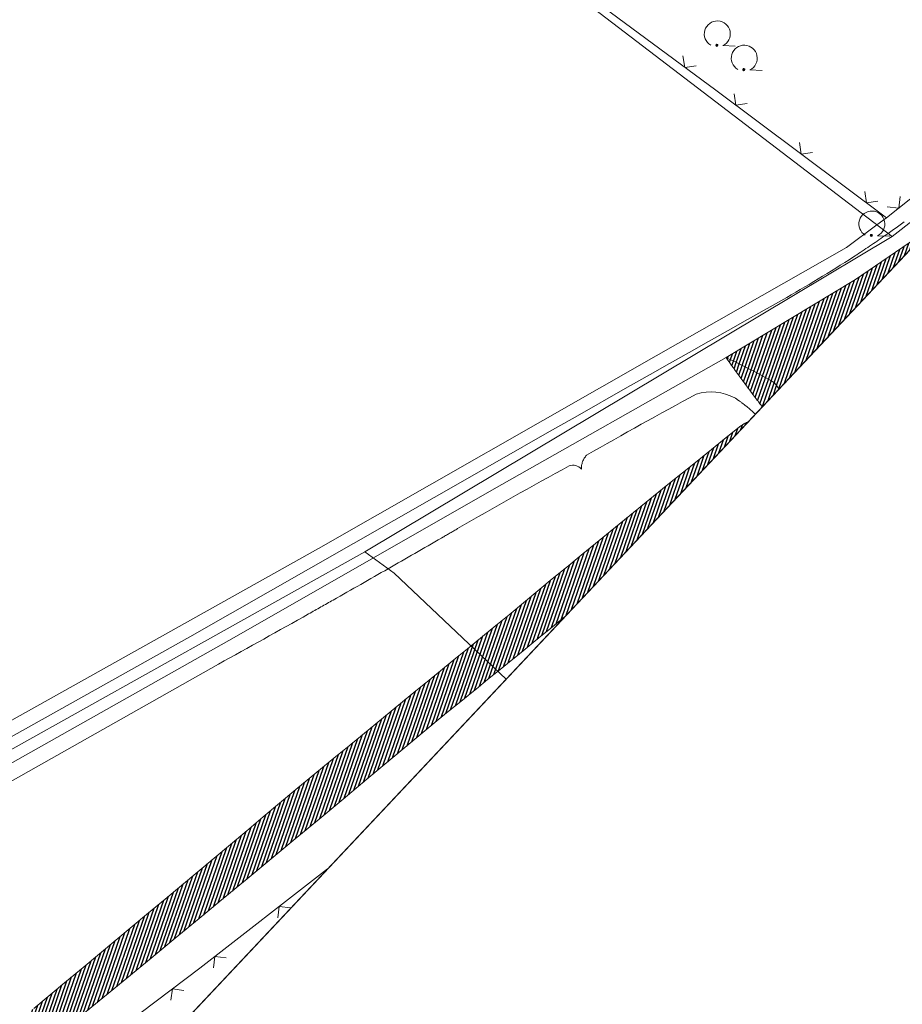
# Model space of a CAD drawing. Header units: metres. Extents: x 345144 to 348639, y 5629211 to 5635235.
# Tile 26 of 256: x 347905 to 347959, y 5630109 to 5630169. Entities that reach past the tile are written whole.
import ezdxf

# ---------------------------------------------------------------- set-up
doc = ezdxf.new("R2010")
doc.units = ezdxf.units.M
doc.header["$MEASUREMENT"] = 0
for name, color, linetype in [('028 Geländeform', 7, 'Continuous'), ('081-083 Topographie', 7, 'Continuous'), ('AX Flurstück', 7, 'Continuous'), ('Blatt', 7, 'Continuous'), ('Definitionslinie', 7, 'Continuous'), ('Gemeinde Lokation', 7, 'Continuous'), ('Ortsteil Lokation', 7, 'Continuous')]:
    doc.layers.add(name, color=color, linetype=linetype)
pattern_1 = [(250.9552151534, (0, 0), (0.1890527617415, -0.065261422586), [])]

# ---------------------------------------------------------------- blocks, each defined once
blk = doc.blocks.new('alk_7100_nrwx2')
at = {"true_color": 0x2e2e2e}
h = blk.add_hatch(color=250, dxfattribs=at)
edge = h.paths.add_edge_path(flags=0)
edge.add_arc((0.024073, -0.597267), 0.057254, 180, 360, ccw=False)
edge.add_arc((0.024073, -0.597267), 0.057255, 0, 180, ccw=False)
at = {"color": 250, "lineweight": 5, "true_color": 0x2e2e2e, "flags": 128}
blk.add_lwpolyline([(0.349382, -0.597267), (1, -0.597267)], dxfattribs=at)
at = {"color": 250, "lineweight": 5, "true_color": 0x2e2e2e}
for centre, radius, start, end in [((0.024073, 0.012362), 0.690995, -61.9148169, -118.0851831), ((0.024073, -0.597267), 0.057255, 0, 180), ((0.024073, -0.597267), 0.057254, 180, 0)]:
    blk.add_arc(centre, radius, start, end, dxfattribs=at)

msp = doc.modelspace()

# ---------------------------------------------------------------- hatches: boundary and pattern name
at = {"layer": '028 Geländeform', "true_color": 0xb27500}
h = msp.add_hatch(dxfattribs=at)
h.set_pattern_fill('_USER', color=44, scale=0.2, angle=250.95521515, style=0, pattern_type=0)
h.set_pattern_definition(pattern_1)
h.paths.add_polyline_path([(347960.319, 5630156.123), (347951.118, 5630146.336), (347951.118, 5630146.336), (347951.10175, 5630146.35875), (347951.085438, 5630146.381469), (347951.069125, 5630146.404188), (347951.05275, 5630146.426875), (347951.036375, 5630146.449562), (347951.019938, 5630146.472219), (347951.0035, 5630146.494875), (347950.987, 5630146.5175), (347950.9705, 5630146.540125), (347950.953937, 5630146.562719), (347950.937375, 5630146.585313), (347950.92075, 5630146.607875), (347950.904125, 5630146.630438), (347950.887437, 5630146.652969), (347950.87075, 5630146.6755), (347950.854, 5630146.698), (347950.854, 5630146.698), (347950.672375, 5630146.80425), (347950.489609, 5630146.908344), (347950.306844, 5630147.012437), (347950.122938, 5630147.114375), (347949.939031, 5630147.216313), (347949.753984, 5630147.316094), (347949.568938, 5630147.415875), (347949.38275, 5630147.5135), (347949.196563, 5630147.611125), (347949.009234, 5630147.706594), (347948.821906, 5630147.802063), (347948.633438, 5630147.895375), (347948.444969, 5630147.988688), (347948.255359, 5630148.079844), (347948.06575, 5630148.171), (347947.875, 5630148.26), (347947.875, 5630148.26), (347955.812, 5630153.048)], flags=0)
h = msp.add_hatch(dxfattribs=at)
h.set_pattern_fill('_USER', color=44, scale=0.2, angle=250.95521515, style=0, pattern_type=0)
h.set_pattern_definition(pattern_1)
h.paths.add_polyline_path([(347950.854, 5630146.698), (347950.87075, 5630146.6755), (347950.887437, 5630146.652969), (347950.904125, 5630146.630438), (347950.92075, 5630146.607875), (347950.937375, 5630146.585313), (347950.953937, 5630146.562719), (347950.9705, 5630146.540125), (347950.987, 5630146.5175), (347951.0035, 5630146.494875), (347951.019938, 5630146.472219), (347951.036375, 5630146.449562), (347951.05275, 5630146.426875), (347951.069125, 5630146.404188), (347951.085438, 5630146.381469), (347951.10175, 5630146.35875), (347951.118, 5630146.336), (347951.118, 5630146.336), (347950.09, 5630145.241), (347950.09, 5630145.241), (347950.066375, 5630145.272), (347950.042781, 5630145.303), (347950.019188, 5630145.334), (347949.995625, 5630145.365), (347949.972063, 5630145.396), (347949.948531, 5630145.427), (347949.925, 5630145.458), (347949.9015, 5630145.489), (347949.878, 5630145.52), (347949.854531, 5630145.551), (347949.831063, 5630145.582), (347949.807625, 5630145.613), (347949.784188, 5630145.644), (347949.760781, 5630145.675), (347949.737375, 5630145.706), (347949.714, 5630145.737), (347949.714, 5630145.737), (347949.59675, 5630145.893), (347949.480078, 5630146.049422), (347949.363406, 5630146.205844), (347949.247313, 5630146.362688), (347949.131219, 5630146.519531), (347949.015703, 5630146.676797), (347948.900188, 5630146.834063), (347948.78525, 5630146.99175), (347948.670313, 5630147.149438), (347948.555953, 5630147.307547), (347948.441594, 5630147.465656), (347948.327813, 5630147.624188), (347948.214031, 5630147.782719), (347948.100828, 5630147.941672), (347947.987625, 5630148.100625), (347947.875, 5630148.26), (347947.875, 5630148.26), (347948.06575, 5630148.171), (347948.255359, 5630148.079844), (347948.444969, 5630147.988688), (347948.633438, 5630147.895375), (347948.821906, 5630147.802063), (347949.009234, 5630147.706594), (347949.196563, 5630147.611125), (347949.38275, 5630147.5135), (347949.568938, 5630147.415875), (347949.753984, 5630147.316094), (347949.939031, 5630147.216313), (347950.122938, 5630147.114375), (347950.306844, 5630147.012437), (347950.489609, 5630146.908344), (347950.672375, 5630146.80425)], flags=0)
h = msp.add_hatch(dxfattribs=at)
h.set_pattern_fill('_USER', color=44, scale=0.2, angle=250.95521515, style=0, pattern_type=0)
h.set_pattern_definition(pattern_1)
edge = h.paths.add_edge_path(flags=0)
edge.add_line((347948.776, 5630144.064), (347948.802625, 5630144.08375))
edge.add_line((347948.802625, 5630144.08375), (347948.829547, 5630144.102531))
edge.add_line((347948.829547, 5630144.102531), (347948.856469, 5630144.121313))
edge.add_line((347948.856469, 5630144.121313), (347948.883688, 5630144.139125))
edge.add_line((347948.883688, 5630144.139125), (347948.910906, 5630144.156938))
edge.add_line((347948.910906, 5630144.156938), (347948.938422, 5630144.173781))
edge.add_line((347948.938422, 5630144.173781), (347948.965938, 5630144.190625))
edge.add_line((347948.965938, 5630144.190625), (347948.99375, 5630144.2065))
edge.add_line((347948.99375, 5630144.2065), (347949.021563, 5630144.222375))
edge.add_line((347949.021563, 5630144.222375), (347949.049672, 5630144.237281))
edge.add_line((347949.049672, 5630144.237281), (347949.077781, 5630144.252188))
edge.add_line((347949.077781, 5630144.252188), (347949.106188, 5630144.266125))
edge.add_line((347949.106188, 5630144.266125), (347949.134594, 5630144.280062))
edge.add_line((347949.134594, 5630144.280062), (347949.163297, 5630144.293031))
edge.add_line((347949.163297, 5630144.293031), (347949.192, 5630144.306))
edge.add_line((347949.192, 5630144.306), (347949.221, 5630144.318))
edge.add_line((347949.221, 5630144.318), (347949.221, 5630144.318))
edge.add_line((347949.221, 5630144.318), (347937.975, 5630132.355))
edge.add_line((347937.975, 5630132.355), (347937.975, 5630132.355))
edge.add_line((347937.975, 5630132.355), (347937.4945, 5630131.962))
edge.add_line((347937.4945, 5630131.962), (347937.013781, 5630131.569281))
edge.add_line((347937.013781, 5630131.569281), (347936.533063, 5630131.176563))
edge.add_line((347936.533063, 5630131.176563), (347936.052125, 5630130.784125))
edge.add_line((347936.052125, 5630130.784125), (347935.571188, 5630130.391688))
edge.add_line((347935.571188, 5630130.391688), (347935.090031, 5630129.999531))
edge.add_line((347935.090031, 5630129.999531), (347934.608875, 5630129.607375))
edge.add_line((347934.608875, 5630129.607375), (347934.1275, 5630129.2155))
edge.add_line((347934.1275, 5630129.2155), (347933.646125, 5630128.823625))
edge.add_line((347933.646125, 5630128.823625), (347933.164531, 5630128.432031))
edge.add_line((347933.164531, 5630128.432031), (347932.682938, 5630128.040437))
edge.add_line((347932.682938, 5630128.040437), (347932.201125, 5630127.649125))
edge.add_line((347932.201125, 5630127.649125), (347931.719313, 5630127.257813))
edge.add_line((347931.719313, 5630127.257813), (347931.237281, 5630126.866781))
edge.add_line((347931.237281, 5630126.866781), (347930.75525, 5630126.47575))
edge.add_line((347930.75525, 5630126.47575), (347930.273, 5630126.085))
edge.add_line((347930.273, 5630126.085), (347930.273, 5630126.085))
edge.add_line((347930.273, 5630126.085), (347928.8075, 5630124.859875))
edge.add_line((347928.8075, 5630124.859875), (347927.340766, 5630123.63625))
edge.add_line((347927.340766, 5630123.63625), (347925.874031, 5630122.412625))
edge.add_line((347925.874031, 5630122.412625), (347924.406062, 5630121.1905))
edge.add_line((347924.406062, 5630121.1905), (347922.938094, 5630119.968375))
edge.add_line((347922.938094, 5630119.968375), (347921.468891, 5630118.74775))
edge.add_line((347921.468891, 5630118.74775), (347919.999687, 5630117.527125))
edge.add_line((347919.999687, 5630117.527125), (347918.52925, 5630116.308))
edge.add_line((347918.52925, 5630116.308), (347917.058813, 5630115.088875))
edge.add_line((347917.058813, 5630115.088875), (347915.587141, 5630113.87125))
edge.add_line((347915.587141, 5630113.87125), (347914.115469, 5630112.653625))
edge.add_line((347914.115469, 5630112.653625), (347912.642562, 5630111.4375))
edge.add_line((347912.642562, 5630111.4375), (347911.169656, 5630110.221375))
edge.add_line((347911.169656, 5630110.221375), (347909.695516, 5630109.00675))
edge.add_line((347909.695516, 5630109.00675), (347908.221375, 5630107.792125))
edge.add_line((347908.221375, 5630107.792125), (347906.746, 5630106.579))
edge.add_line((347906.746, 5630106.579), (347906.746, 5630106.579))
edge.add_line((347906.746, 5630106.579), (347905.204375, 5630105.298))
edge.add_line((347905.204375, 5630105.298), (347903.661594, 5630104.018438))
edge.add_line((347903.661594, 5630104.018438), (347902.118813, 5630102.738875))
edge.add_line((347902.118813, 5630102.738875), (347900.574875, 5630101.46075))
edge.add_line((347900.574875, 5630101.46075), (347899.030937, 5630100.182625))
edge.add_line((347899.030937, 5630100.182625), (347897.485844, 5630098.905938))
edge.add_line((347897.485844, 5630098.905938), (347895.94075, 5630097.62925))
edge.add_line((347895.94075, 5630097.62925), (347894.3945, 5630096.354))
edge.add_line((347894.3945, 5630096.354), (347892.84825, 5630095.07875))
edge.add_line((347892.84825, 5630095.07875), (347891.300844, 5630093.804938))
edge.add_line((347891.300844, 5630093.804938), (347889.753438, 5630092.531125))
edge.add_line((347889.753438, 5630092.531125), (347888.204875, 5630091.25875))
edge.add_line((347888.204875, 5630091.25875), (347886.656313, 5630089.986375))
edge.add_line((347886.656313, 5630089.986375), (347885.106594, 5630088.715438))
edge.add_line((347885.106594, 5630088.715438), (347883.556875, 5630087.4445))
edge.add_line((347883.556875, 5630087.4445), (347882.006, 5630086.175))
edge.add_line((347882.006, 5630086.175), (347882.006, 5630086.175))
edge.add_line((347882.006, 5630086.175), (347881.638625, 5630085.871375))
edge.add_line((347881.638625, 5630085.871375), (347881.271172, 5630085.567844))
edge.add_line((347881.271172, 5630085.567844), (347880.903719, 5630085.264313))
edge.add_line((347880.903719, 5630085.264313), (347880.536188, 5630084.960875))
edge.add_line((347880.536188, 5630084.960875), (347880.168656, 5630084.657438))
edge.add_line((347880.168656, 5630084.657438), (347879.801047, 5630084.354094))
edge.add_line((347879.801047, 5630084.354094), (347879.433438, 5630084.05075))
edge.add_line((347879.433438, 5630084.05075), (347879.06575, 5630083.7475))
edge.add_line((347879.06575, 5630083.7475), (347878.698063, 5630083.44425))
edge.add_line((347878.698063, 5630083.44425), (347878.330297, 5630083.141094))
edge.add_line((347878.330297, 5630083.141094), (347877.962531, 5630082.837938))
edge.add_line((347877.962531, 5630082.837938), (347877.594688, 5630082.534875))
edge.add_line((347877.594688, 5630082.534875), (347877.226844, 5630082.231812))
edge.add_line((347877.226844, 5630082.231812), (347876.858922, 5630081.928844))
edge.add_line((347876.858922, 5630081.928844), (347876.491, 5630081.625875))
edge.add_line((347876.491, 5630081.625875), (347876.123, 5630081.323))
edge.add_arc((347876.383, 5630080.597), 0.771152, 109.70380292, 157.12312821)
edge.add_arc((347876.404, 5630080.636), 0.777139, 160.37593225, 221.19285835)
edge.add_line((347875.819, 5630080.124), (347876.0645, 5630079.637875))
edge.add_line((347876.0645, 5630079.637875), (347876.310484, 5630079.151984))
edge.add_line((347876.310484, 5630079.151984), (347876.556469, 5630078.666094))
edge.add_line((347876.556469, 5630078.666094), (347876.802937, 5630078.180438))
edge.add_line((347876.802937, 5630078.180438), (347877.049406, 5630077.694781))
edge.add_line((347877.049406, 5630077.694781), (347877.296359, 5630077.209359))
edge.add_line((347877.296359, 5630077.209359), (347877.543313, 5630076.723938))
edge.add_line((347877.543313, 5630076.723938), (347877.79075, 5630076.23875))
edge.add_line((347877.79075, 5630076.23875), (347878.038188, 5630075.753563))
edge.add_line((347878.038188, 5630075.753563), (347878.286109, 5630075.268609))
edge.add_line((347878.286109, 5630075.268609), (347878.534031, 5630074.783656))
edge.add_line((347878.534031, 5630074.783656), (347878.782438, 5630074.298938))
edge.add_line((347878.782438, 5630074.298938), (347879.030844, 5630073.814219))
edge.add_line((347879.030844, 5630073.814219), (347879.279734, 5630073.329734))
edge.add_line((347879.279734, 5630073.329734), (347879.528625, 5630072.84525))
edge.add_line((347879.528625, 5630072.84525), (347879.778, 5630072.361))
edge.add_arc((347879.747, 5630076.256), 3.895123, 216.12576206, 270.45600299, ccw=False)
edge.add_line((347876.6, 5630073.959), (347876.3965, 5630074.345875))
edge.add_line((347876.3965, 5630074.345875), (347876.196984, 5630074.734641))
edge.add_line((347876.196984, 5630074.734641), (347875.997469, 5630075.123406))
edge.add_line((347875.997469, 5630075.123406), (347875.801938, 5630075.514063))
edge.add_line((347875.801938, 5630075.514063), (347875.606406, 5630075.904719))
edge.add_line((347875.606406, 5630075.904719), (347875.414859, 5630076.297266))
edge.add_line((347875.414859, 5630076.297266), (347875.223313, 5630076.689813))
edge.add_line((347875.223313, 5630076.689813), (347875.03575, 5630077.08425))
edge.add_line((347875.03575, 5630077.08425), (347874.848188, 5630077.478688))
edge.add_line((347874.848188, 5630077.478688), (347874.664609, 5630077.875016))
edge.add_line((347874.664609, 5630077.875016), (347874.481031, 5630078.271344))
edge.add_line((347874.481031, 5630078.271344), (347874.301438, 5630078.669563))
edge.add_line((347874.301438, 5630078.669563), (347874.121844, 5630079.067781))
edge.add_line((347874.121844, 5630079.067781), (347873.946234, 5630079.467891))
edge.add_line((347873.946234, 5630079.467891), (347873.770625, 5630079.868))
edge.add_line((347873.770625, 5630079.868), (347873.599, 5630080.27))
edge.add_arc((347875.145, 5630081.171), 1.78939, 163.84352229, 210.23338887, ccw=False)
edge.add_line((347873.426, 5630081.669), (347873.459375, 5630081.76125))
edge.add_line((347873.459375, 5630081.76125), (347873.498953, 5630081.848531))
edge.add_line((347873.498953, 5630081.848531), (347873.538531, 5630081.935812))
edge.add_line((347873.538531, 5630081.935812), (347873.584313, 5630082.018125))
edge.add_line((347873.584313, 5630082.018125), (347873.630094, 5630082.100438))
edge.add_line((347873.630094, 5630082.100438), (347873.682078, 5630082.177781))
edge.add_line((347873.682078, 5630082.177781), (347873.734063, 5630082.255125))
edge.add_line((347873.734063, 5630082.255125), (347873.79225, 5630082.3275))
edge.add_line((347873.79225, 5630082.3275), (347873.850438, 5630082.399875))
edge.add_line((347873.850438, 5630082.399875), (347873.914828, 5630082.467281))
edge.add_line((347873.914828, 5630082.467281), (347873.979219, 5630082.534688))
edge.add_line((347873.979219, 5630082.534688), (347874.049813, 5630082.597125))
edge.add_line((347874.049813, 5630082.597125), (347874.120406, 5630082.659563))
edge.add_line((347874.120406, 5630082.659563), (347874.197203, 5630082.717031))
edge.add_line((347874.197203, 5630082.717031), (347874.274, 5630082.7745))
edge.add_line((347874.274, 5630082.7745), (347874.357, 5630082.827))
edge.add_line((347874.357, 5630082.827), (347874.357, 5630082.827))
edge.add_line((347874.357, 5630082.827), (347874.907625, 5630083.268625))
edge.add_line((347874.907625, 5630083.268625), (347875.457656, 5630083.710984))
edge.add_line((347875.457656, 5630083.710984), (347876.007688, 5630084.153344))
edge.add_line((347876.007688, 5630084.153344), (347876.557125, 5630084.596438))
edge.add_line((347876.557125, 5630084.596438), (347877.106563, 5630085.039531))
edge.add_line((347877.106563, 5630085.039531), (347877.655406, 5630085.483359))
edge.add_line((347877.655406, 5630085.483359), (347878.20425, 5630085.927188))
edge.add_line((347878.20425, 5630085.927188), (347878.7525, 5630086.37175))
edge.add_line((347878.7525, 5630086.37175), (347879.30075, 5630086.816313))
edge.add_line((347879.30075, 5630086.816313), (347879.848406, 5630087.261609))
edge.add_line((347879.848406, 5630087.261609), (347880.396063, 5630087.706906))
edge.add_line((347880.396063, 5630087.706906), (347880.943125, 5630088.152938))
edge.add_line((347880.943125, 5630088.152938), (347881.490188, 5630088.598969))
edge.add_line((347881.490188, 5630088.598969), (347882.036656, 5630089.045734))
edge.add_line((347882.036656, 5630089.045734), (347882.583125, 5630089.4925))
edge.add_line((347882.583125, 5630089.4925), (347883.129, 5630089.94))
edge.add_line((347883.129, 5630089.94), (347883.129, 5630089.94))
edge.add_line((347883.129, 5630089.94), (347884.5225, 5630091.093875))
edge.add_line((347884.5225, 5630091.093875), (347885.916547, 5630092.247047))
edge.add_line((347885.916547, 5630092.247047), (347887.310594, 5630093.400219))
edge.add_line((347887.310594, 5630093.400219), (347888.705188, 5630094.552688))
edge.add_line((347888.705188, 5630094.552688), (347890.099781, 5630095.705156))
edge.add_line((347890.099781, 5630095.705156), (347891.494922, 5630096.856922))
edge.add_line((347891.494922, 5630096.856922), (347892.890063, 5630098.008688))
edge.add_line((347892.890063, 5630098.008688), (347894.28575, 5630099.15975))
edge.add_line((347894.28575, 5630099.15975), (347895.681437, 5630100.310813))
edge.add_line((347895.681437, 5630100.310813), (347897.077672, 5630101.461172))
edge.add_line((347897.077672, 5630101.461172), (347898.473906, 5630102.611531))
edge.add_line((347898.473906, 5630102.611531), (347899.870688, 5630103.761188))
edge.add_line((347899.870688, 5630103.761188), (347901.267469, 5630104.910844))
edge.add_line((347901.267469, 5630104.910844), (347902.664797, 5630106.059797))
edge.add_line((347902.664797, 5630106.059797), (347904.062125, 5630107.20875))
edge.add_line((347904.062125, 5630107.20875), (347905.46, 5630108.357))
edge.add_line((347905.46, 5630108.357), (347905.46, 5630108.357))
edge.add_line((347905.46, 5630108.357), (347906.466, 5630109.193375))
edge.add_line((347906.466, 5630109.193375), (347907.471516, 5630110.030313))
edge.add_line((347907.471516, 5630110.030313), (347908.477031, 5630110.86725))
edge.add_line((347908.477031, 5630110.86725), (347909.482063, 5630111.70475))
edge.add_line((347909.482063, 5630111.70475), (347910.487094, 5630112.54225))
edge.add_line((347910.487094, 5630112.54225), (347911.491641, 5630113.380313))
edge.add_line((347911.491641, 5630113.380313), (347912.496188, 5630114.218375))
edge.add_line((347912.496188, 5630114.218375), (347913.50025, 5630115.057))
edge.add_line((347913.50025, 5630115.057), (347914.504313, 5630115.895625))
edge.add_line((347914.504313, 5630115.895625), (347915.507891, 5630116.734813))
edge.add_line((347915.507891, 5630116.734813), (347916.511469, 5630117.574))
edge.add_line((347916.511469, 5630117.574), (347917.514563, 5630118.41375))
edge.add_line((347917.514563, 5630118.41375), (347918.517656, 5630119.2535))
edge.add_line((347918.517656, 5630119.2535), (347919.520266, 5630120.093813))
edge.add_line((347919.520266, 5630120.093813), (347920.522875, 5630120.934125))
edge.add_line((347920.522875, 5630120.934125), (347921.525, 5630121.775))
edge.add_line((347921.525, 5630121.775), (347921.525, 5630121.775))
edge.add_line((347921.525, 5630121.775), (347922.3385, 5630122.448))
edge.add_line((347922.3385, 5630122.448), (347923.152609, 5630123.120266))
edge.add_line((347923.152609, 5630123.120266), (347923.966719, 5630123.792531))
edge.add_line((347923.966719, 5630123.792531), (347924.781438, 5630124.464063))
edge.add_line((347924.781438, 5630124.464063), (347925.596156, 5630125.135594))
edge.add_line((347925.596156, 5630125.135594), (347926.411484, 5630125.806391))
edge.add_line((347926.411484, 5630125.806391), (347927.226813, 5630126.477188))
edge.add_line((347927.226813, 5630126.477188), (347928.04275, 5630127.14725))
edge.add_line((347928.04275, 5630127.14725), (347928.858688, 5630127.817313))
edge.add_line((347928.858688, 5630127.817313), (347929.675234, 5630128.486641))
edge.add_line((347929.675234, 5630128.486641), (347930.491781, 5630129.155969))
edge.add_line((347930.491781, 5630129.155969), (347931.308938, 5630129.824563))
edge.add_line((347931.308938, 5630129.824563), (347932.126094, 5630130.493156))
edge.add_line((347932.126094, 5630130.493156), (347932.943859, 5630131.161016))
edge.add_line((347932.943859, 5630131.161016), (347933.761625, 5630131.828875))
edge.add_line((347933.761625, 5630131.828875), (347934.58, 5630132.496))
edge.add_line((347934.58, 5630132.496), (347934.58, 5630132.496))
edge.add_line((347934.58, 5630132.496), (347935.4605, 5630133.22725))
edge.add_line((347935.4605, 5630133.22725), (347936.342688, 5630133.956438))
edge.add_line((347936.342688, 5630133.956438), (347937.224875, 5630134.685625))
edge.add_line((347937.224875, 5630134.685625), (347938.10875, 5630135.41275))
edge.add_line((347938.10875, 5630135.41275), (347938.992625, 5630136.139875))
edge.add_line((347938.992625, 5630136.139875), (347939.878188, 5630136.864938))
edge.add_line((347939.878188, 5630136.864938), (347940.76375, 5630137.59))
edge.add_line((347940.76375, 5630137.59), (347941.651, 5630138.313))
edge.add_line((347941.651, 5630138.313), (347942.53825, 5630139.036))
edge.add_line((347942.53825, 5630139.036), (347943.427188, 5630139.756938))
edge.add_line((347943.427188, 5630139.756938), (347944.316125, 5630140.477875))
edge.add_line((347944.316125, 5630140.477875), (347945.20675, 5630141.19675))
edge.add_line((347945.20675, 5630141.19675), (347946.097375, 5630141.915625))
edge.add_line((347946.097375, 5630141.915625), (347946.989688, 5630142.632438))
edge.add_line((347946.989688, 5630142.632438), (347947.882, 5630143.34925))
edge.add_line((347947.882, 5630143.34925), (347948.776, 5630144.064))

# ---------------------------------------------------------------- linework, layer by layer
at = {"layer": '081-083 Topographie', "color": 7, "linetype": 'Continuous', "lineweight": 5, "flags": 128}
for points in [[(348004.312912, 5630202.923293), (347990.047, 5630211.519), (347990.047, 5630211.519), (347981.353, 5630217.877), (347981.353, 5630217.877), (347976.679, 5630222.265), (347976.679, 5630222.265), (347951.539, 5630244.218), (347951.539, 5630244.218), (347899.556, 5630200.422), (347899.556, 5630200.422), (347919.325, 5630185.3), (347919.325, 5630185.3), (347947.238, 5630164.645), (347947.238, 5630164.645), (347957.701, 5630156.829), (347957.701, 5630156.829), (347967.03, 5630164.249), (347967.03, 5630164.249), (347970.721389, 5630167.189216)], [(347923.464946, 5630116.918634), (347915.64, 5630110.828), (347915.64, 5630110.828), (347900.31, 5630099.255), (347900.31, 5630099.255), (347890.794, 5630092.219), (347890.794, 5630092.219), (347875.672, 5630080.897), (347875.672, 5630080.897), (347878.379, 5630077.104), (347878.379, 5630077.104), (347881.649749, 5630072.436354)]]:
    msp.add_lwpolyline(points, dxfattribs=at)
at = {"layer": 'AX Flurstück', "color": 8, "linetype": 'Continuous', "lineweight": 13, "true_color": 0x808080, "flags": 128}
for points in [[(347765.359, 5630301.715), (347801.818, 5630272.224), (347842.401, 5630243.176), (347881.242, 5630214.415), (347899.556, 5630200.422), (347919.325, 5630185.3), (347956.156, 5630157.126), (347958.059, 5630155.678), (347925.751, 5630136.356), (347886.936, 5630114.651), (347882.851, 5630109.11), (347871.8, 5630117.488), (347850.373, 5630134.161), (347829.057, 5630144.282), (347827.304, 5630145.182), (347811.512, 5630152.626), (347786.537, 5630166.237), (347763.911, 5630180.157), (347746.332, 5630191.713), (347729.001, 5630209.397), (347700.477, 5630240.688), (347659.27, 5630287.274), (347637.587, 5630310.521), (347607.693, 5630344.945)], [(348004.587, 5630203.215), (347964.992, 5630161.095), (347958.059, 5630155.678), (347956.156, 5630157.126), (347919.325, 5630185.3), (347899.556, 5630200.422), (347951.537, 5630244.941), (347953.541, 5630243.279), (347983.42, 5630217.629), (347995.123, 5630209.379), (348004.587, 5630203.215)], [(347964.992, 5630161.095), (347934.394, 5630128.545), (347927.531, 5630135.042), (347925.751, 5630136.356), (347958.059, 5630155.678), (347964.992, 5630161.095)], [(347934.394, 5630128.545), (347863.867, 5630053.519), (347859.784, 5630056.42), (347858.182, 5630057.626), (347878.606, 5630100.589), (347882.851, 5630109.11), (347886.936, 5630114.651), (347925.751, 5630136.356), (347927.531, 5630135.042), (347934.394, 5630128.545)]]:
    msp.add_lwpolyline(points, dxfattribs=at)
at = {"layer": 'Blatt', "color": 205, "linetype": 'Continuous', "lineweight": 5, "true_color": 0x873099, "flags": 128}
msp.add_lwpolyline([(347986.998, 5630184.504), (347849.115, 5630037.826), (347853.351, 5630188.267), (347986.998, 5630184.504)], dxfattribs=at)
at = {"layer": 'Definitionslinie', "color": 7, "linetype": 'Continuous', "lineweight": 5, "flags": 128}
for points in [[(347919.325, 5630185.3), (347947.238, 5630164.645)], [(347945.235, 5630166.749), (347945.339, 5630166.05), (347946.039, 5630166.155)], [(347945.235, 5630166.749), (347945.339, 5630166.05), (347946.039, 5630166.155)], [(347947.238, 5630164.645), (347957.701, 5630156.829)], [(347948.362, 5630164.429), (347948.464, 5630163.729), (347949.164, 5630163.831)], [(347948.362, 5630164.429), (347948.464, 5630163.729), (347949.164, 5630163.831)], [(347957.701, 5630156.829), (347967.03, 5630164.249)], [(347952.368, 5630161.437), (347952.47, 5630160.737), (347953.169, 5630160.838)], [(347952.368, 5630161.437), (347952.47, 5630160.737), (347953.169, 5630160.838)], [(347956.374, 5630158.444), (347956.475, 5630157.745), (347957.175, 5630157.846)], [(347956.374, 5630158.444), (347956.475, 5630157.745), (347957.175, 5630157.846)], [(347957.75, 5630157.507), (347958.452, 5630157.427), (347958.532, 5630158.129)], [(347957.75, 5630157.507), (347958.452, 5630157.427), (347958.532, 5630158.129)], [(347915.64, 5630110.828), (347923.464946, 5630116.918634)], [(347921.199, 5630114.521), (347920.497, 5630114.609), (347920.41, 5630113.907)], [(347921.199, 5630114.521), (347920.497, 5630114.609), (347920.41, 5630113.907)], [(347917.253, 5630111.45), (347916.551, 5630111.537), (347916.464, 5630110.836)], [(347917.253, 5630111.45), (347916.551, 5630111.537), (347916.464, 5630110.836)], [(347900.31, 5630099.255), (347915.64, 5630110.828)], [(347914.661, 5630109.463), (347913.961, 5630109.56), (347913.863, 5630108.86)], [(347914.661, 5630109.463), (347913.961, 5630109.56), (347913.863, 5630108.86)]]:
    msp.add_lwpolyline(points, dxfattribs=at)
at = {"layer": 'Definitionslinie', "color": 44, "linetype": 'Continuous', "lineweight": 5, "true_color": 0xb27500, "flags": 128}
for points in [[(347957.701, 5630156.829), (347967.03, 5630164.249)], [(347951.591, 5630151.948), (347951.86875, 5630152.1055), (347952.145078, 5630152.265188), (347952.421406, 5630152.424875), (347952.696313, 5630152.58675), (347952.971219, 5630152.748625), (347953.244703, 5630152.912687), (347953.518188, 5630153.07675), (347953.79025, 5630153.243), (347954.062312, 5630153.40925), (347954.332953, 5630153.577688), (347954.603594, 5630153.746125), (347954.872813, 5630153.91675), (347955.142031, 5630154.087375), (347955.409828, 5630154.260188), (347955.677625, 5630154.433), (347955.944, 5630154.608), (347955.944, 5630154.608), (347955.946375, 5630154.6095), (347955.94875, 5630154.611016), (347955.951125, 5630154.612531), (347955.9535, 5630154.614062), (347955.955875, 5630154.615594), (347955.95825, 5630154.617141), (347955.960625, 5630154.618687), (347955.963, 5630154.62025), (347955.965375, 5630154.621813), (347955.96775, 5630154.623391), (347955.970125, 5630154.624969), (347955.9725, 5630154.626563), (347955.974875, 5630154.628156), (347955.97725, 5630154.629766), (347955.979625, 5630154.631375), (347955.982, 5630154.633), (347955.982, 5630154.633), (347956.097125, 5630154.708625), (347956.211969, 5630154.784672), (347956.326813, 5630154.860719), (347956.441375, 5630154.937188), (347956.555938, 5630155.013656), (347956.670219, 5630155.090547), (347956.7845, 5630155.167437), (347956.8985, 5630155.24475), (347957.0125, 5630155.322063), (347957.126219, 5630155.399797), (347957.239938, 5630155.477531), (347957.353375, 5630155.555687), (347957.466813, 5630155.633844), (347957.579969, 5630155.712422), (347957.693125, 5630155.791), (347957.806, 5630155.87), (347957.806, 5630155.87), (347957.971375, 5630155.985625), (347958.136172, 5630156.102109), (347958.300969, 5630156.218594), (347958.465188, 5630156.335938), (347958.629406, 5630156.453281), (347958.793047, 5630156.571484)], [(347955.25, 5630155.004), (347957.117, 5630156.394), (347957.117, 5630156.394), (347957.701, 5630156.829)], [(347955.812, 5630153.048), (347960.31886, 5630156.123186)], [(347943.583, 5630148.36), (347955.25, 5630155.004)], [(347947.875, 5630148.26), (347955.812, 5630153.048)], [(347932.471, 5630141.099), (347933.66325, 5630141.781875), (347934.856188, 5630142.463547), (347936.049125, 5630143.145219), (347937.24275, 5630143.825688), (347938.436375, 5630144.506156), (347939.630688, 5630145.185422), (347940.825, 5630145.864688), (347942.02, 5630146.54275), (347943.215, 5630147.220812), (347944.410688, 5630147.897672), (347945.606375, 5630148.574531), (347946.80275, 5630149.250187), (347947.999125, 5630149.925844), (347949.196188, 5630150.600297), (347950.39325, 5630151.27475), (347951.591, 5630151.948)], [(347922.908, 5630136.548), (347943.583, 5630148.36)], [(347933.514, 5630140.136), (347947.875, 5630148.26)], [(347947.875, 5630148.26), (347948.06575, 5630148.171), (347948.255359, 5630148.079844), (347948.444969, 5630147.988688), (347948.633438, 5630147.895375), (347948.821906, 5630147.802063), (347949.009234, 5630147.706594), (347949.196563, 5630147.611125), (347949.38275, 5630147.5135), (347949.568938, 5630147.415875), (347949.753984, 5630147.316094), (347949.939031, 5630147.216313), (347950.122938, 5630147.114375), (347950.306844, 5630147.012437), (347950.489609, 5630146.908344), (347950.672375, 5630146.80425), (347950.854, 5630146.698)], [(347947.875, 5630148.26), (347947.987625, 5630148.100625), (347948.100828, 5630147.941672), (347948.214031, 5630147.782719), (347948.327813, 5630147.624188), (347948.441594, 5630147.465656), (347948.555953, 5630147.307547), (347948.670313, 5630147.149438), (347948.78525, 5630146.99175), (347948.900188, 5630146.834063), (347949.015703, 5630146.676797), (347949.131219, 5630146.519531), (347949.247313, 5630146.362688), (347949.363406, 5630146.205844), (347949.480078, 5630146.049422), (347949.59675, 5630145.893), (347949.714, 5630145.737), (347949.714, 5630145.737), (347949.737388, 5630145.705961), (347949.760796, 5630145.674938), (347949.784205, 5630145.643915), (347949.807634, 5630145.612908), (347949.831063, 5630145.581901), (347949.854514, 5630145.550911), (347949.877964, 5630145.51992), (347949.901435, 5630145.488946), (347949.924906, 5630145.457971), (347949.948398, 5630145.427013), (347949.97189, 5630145.396055), (347949.995403, 5630145.365113), (347950.018915, 5630145.334171), (347950.042449, 5630145.303245), (347950.065982, 5630145.27232), (347950.089537, 5630145.24141)], [(347947.875, 5630148.26), (347947.987625, 5630148.100625), (347948.100828, 5630147.941672), (347948.214031, 5630147.782719), (347948.327813, 5630147.624188), (347948.441594, 5630147.465656), (347948.555953, 5630147.307547), (347948.670313, 5630147.149438), (347948.78525, 5630146.99175), (347948.900188, 5630146.834063), (347949.015703, 5630146.676797), (347949.131219, 5630146.519531), (347949.247313, 5630146.362688), (347949.363406, 5630146.205844), (347949.480078, 5630146.049422), (347949.59675, 5630145.893), (347949.714, 5630145.737), (347949.714, 5630145.737), (347949.737388, 5630145.705961), (347949.760796, 5630145.674938), (347949.784205, 5630145.643915), (347949.807634, 5630145.612908), (347949.831063, 5630145.581901), (347949.854514, 5630145.550911), (347949.877964, 5630145.51992), (347949.901435, 5630145.488946), (347949.924906, 5630145.457971), (347949.948398, 5630145.427013), (347949.97189, 5630145.396055), (347949.995403, 5630145.365113), (347950.018915, 5630145.334171), (347950.042449, 5630145.303245), (347950.065982, 5630145.27232), (347950.089537, 5630145.24141)], [(347947.875, 5630148.26), (347948.06575, 5630148.171), (347948.255359, 5630148.079844), (347948.444969, 5630147.988688), (347948.633438, 5630147.895375), (347948.821906, 5630147.802063), (347949.009234, 5630147.706594), (347949.196563, 5630147.611125), (347949.38275, 5630147.5135), (347949.568938, 5630147.415875), (347949.753984, 5630147.316094), (347949.939031, 5630147.216313), (347950.122938, 5630147.114375), (347950.306844, 5630147.012437), (347950.489609, 5630146.908344), (347950.672375, 5630146.80425), (347950.854, 5630146.698)], [(347950.854, 5630146.698), (347950.870738, 5630146.675526), (347950.887421, 5630146.653012), (347950.904105, 5630146.630497), (347950.920733, 5630146.607941), (347950.937362, 5630146.585386), (347950.953935, 5630146.562789), (347950.970509, 5630146.540192), (347950.987028, 5630146.517554), (347951.003547, 5630146.494916), (347951.020011, 5630146.472237), (347951.036475, 5630146.449558), (347951.052884, 5630146.426838), (347951.069294, 5630146.404118), (347951.085648, 5630146.381357), (347951.102003, 5630146.358595), (347951.118302, 5630146.335793)], [(347950.854, 5630146.698), (347950.870738, 5630146.675526), (347950.887421, 5630146.653012), (347950.904105, 5630146.630497), (347950.920733, 5630146.607941), (347950.937362, 5630146.585386), (347950.953935, 5630146.562789), (347950.970509, 5630146.540192), (347950.987028, 5630146.517554), (347951.003547, 5630146.494916), (347951.020011, 5630146.472237), (347951.036475, 5630146.449558), (347951.052884, 5630146.426838), (347951.069294, 5630146.404118), (347951.085648, 5630146.381357), (347951.102003, 5630146.358595), (347951.118302, 5630146.335793)], [(347939.33, 5630142.271), (347939.746875, 5630142.51075), (347940.164531, 5630142.749094), (347940.582187, 5630142.987438), (347941.000625, 5630143.224375), (347941.419063, 5630143.461313), (347941.838281, 5630143.696844), (347942.2575, 5630143.932375), (347942.6775, 5630144.1665), (347943.0975, 5630144.400625), (347943.518281, 5630144.633344), (347943.939062, 5630144.866063), (347944.360625, 5630145.097375), (347944.782188, 5630145.328688), (347945.204531, 5630145.558594), (347945.626875, 5630145.7885), (347946.05, 5630146.017)], [(347948.412, 5630145.788), (347948.445, 5630145.765875), (347948.477797, 5630145.743531), (347948.510594, 5630145.721188), (347948.543188, 5630145.698625), (347948.575781, 5630145.676063), (347948.608172, 5630145.653281), (347948.640563, 5630145.6305), (347948.67275, 5630145.6075), (347948.704938, 5630145.5845), (347948.736922, 5630145.561281), (347948.768906, 5630145.538063), (347948.800688, 5630145.514625), (347948.832469, 5630145.491188), (347948.864047, 5630145.467531), (347948.895625, 5630145.443875), (347948.927, 5630145.42), (347948.927, 5630145.42), (347948.975312, 5630145.383159), (347949.023168, 5630145.345778), (347949.071025, 5630145.308397), (347949.118425, 5630145.270477), (347949.165826, 5630145.232556), (347949.212771, 5630145.194095), (347949.259716, 5630145.155635), (347949.306205, 5630145.116635), (347949.352694, 5630145.077634), (347949.398728, 5630145.038094), (347949.444761, 5630144.998554), (347949.490339, 5630144.958474), (347949.535917, 5630144.918394), (347949.581039, 5630144.877774), (347949.626161, 5630144.837154), (347949.670828, 5630144.795995)], [(347934.58, 5630132.496), (347935.4605, 5630133.22725), (347936.342688, 5630133.956438), (347937.224875, 5630134.685625), (347938.10875, 5630135.41275), (347938.992625, 5630136.139875), (347939.878188, 5630136.864938), (347940.76375, 5630137.59), (347941.651, 5630138.313), (347942.53825, 5630139.036), (347943.427188, 5630139.756938), (347944.316125, 5630140.477875), (347945.20675, 5630141.19675), (347946.097375, 5630141.915625), (347946.989688, 5630142.632438), (347947.882, 5630143.34925), (347948.776, 5630144.064)], [(347948.776, 5630144.064), (347948.802572, 5630144.083785), (347948.82946, 5630144.102589), (347948.856347, 5630144.121394), (347948.88355, 5630144.139218), (347948.910753, 5630144.157043), (347948.93827, 5630144.173887), (347948.965788, 5630144.190731), (347948.993621, 5630144.206595), (347949.021454, 5630144.222459), (347949.049602, 5630144.237343), (347949.07775, 5630144.252227), (347949.106213, 5630144.26613), (347949.134677, 5630144.280034), (347949.163455, 5630144.292957), (347949.192233, 5630144.30588), (347949.221327, 5630144.317823)], [(347939.009, 5630141.417), (347939.007875, 5630141.478375), (347939.012047, 5630141.53775), (347939.016219, 5630141.597125), (347939.025688, 5630141.6545), (347939.035156, 5630141.711875), (347939.049922, 5630141.76725), (347939.064688, 5630141.822625), (347939.08475, 5630141.876), (347939.104813, 5630141.929375), (347939.130172, 5630141.98075), (347939.155531, 5630142.032125), (347939.186188, 5630142.0815), (347939.216844, 5630142.130875), (347939.252797, 5630142.17825), (347939.28875, 5630142.225625), (347939.33, 5630142.271)], [(347931.427, 5630137.77), (347931.8505, 5630138.0165), (347932.274828, 5630138.261547), (347932.699156, 5630138.506594), (347933.124313, 5630138.750188), (347933.549469, 5630138.993781), (347933.975453, 5630139.235922), (347934.401438, 5630139.478063), (347934.82825, 5630139.71875), (347935.255063, 5630139.959438), (347935.682703, 5630140.198672), (347936.110344, 5630140.437906), (347936.538813, 5630140.675688), (347936.967281, 5630140.913469), (347937.396578, 5630141.149797), (347937.825875, 5630141.386125), (347938.256, 5630141.621)], [(347915.026, 5630131.135), (347932.471, 5630141.099)], [(347926.269, 5630135.987), (347933.514, 5630140.136)], [(347916.786, 5630129.471), (347917.131375, 5630129.66175), (347917.476531, 5630129.852844), (347917.821688, 5630130.043938), (347918.166625, 5630130.235375), (347918.511563, 5630130.426813), (347918.856281, 5630130.618594), (347919.201, 5630130.810375), (347919.5455, 5630131.0025), (347919.89, 5630131.194625), (347920.234281, 5630131.387094), (347920.578563, 5630131.579563), (347920.922625, 5630131.772375), (347921.266688, 5630131.965187), (347921.610531, 5630132.158344), (347921.954375, 5630132.3515), (347922.298, 5630132.545), (347922.298, 5630132.545), (347922.392125, 5630132.598), (347922.48625, 5630132.651031), (347922.580375, 5630132.704063), (347922.6745, 5630132.757125), (347922.768625, 5630132.810188), (347922.86275, 5630132.863281), (347922.956875, 5630132.916375), (347923.051, 5630132.9695), (347923.145125, 5630133.022625), (347923.23925, 5630133.075781), (347923.333375, 5630133.128938), (347923.4275, 5630133.182125), (347923.521625, 5630133.235313), (347923.61575, 5630133.288531), (347923.709875, 5630133.34175), (347923.804, 5630133.395), (347923.804, 5630133.395), (347924.01475, 5630133.514375), (347924.225422, 5630133.633875), (347924.436094, 5630133.753375), (347924.646688, 5630133.873), (347924.857281, 5630133.992625), (347925.067797, 5630134.112375), (347925.278313, 5630134.232125), (347925.48875, 5630134.352), (347925.699188, 5630134.471875), (347925.909547, 5630134.591875), (347926.119906, 5630134.711875), (347926.330188, 5630134.832), (347926.540469, 5630134.952125), (347926.750672, 5630135.072375), (347926.960875, 5630135.192625), (347927.171, 5630135.313), (347927.171, 5630135.313), (347927.375625, 5630135.43025), (347927.580188, 5630135.547625), (347927.78475, 5630135.665), (347927.98925, 5630135.7825), (347928.19375, 5630135.9), (347928.398188, 5630136.017625), (347928.602625, 5630136.13525), (347928.807, 5630136.253), (347929.011375, 5630136.37075), (347929.215688, 5630136.488625), (347929.42, 5630136.6065), (347929.62425, 5630136.7245), (347929.8285, 5630136.8425), (347930.032688, 5630136.960625), (347930.236875, 5630137.07875), (347930.441, 5630137.197), (347930.441, 5630137.197), (347930.44575, 5630137.199875), (347930.4505, 5630137.202734), (347930.45525, 5630137.205594), (347930.46, 5630137.208438), (347930.46475, 5630137.211281), (347930.4695, 5630137.214109), (347930.47425, 5630137.216938), (347930.479, 5630137.21975), (347930.48375, 5630137.222563), (347930.4885, 5630137.225359), (347930.49325, 5630137.228156), (347930.498, 5630137.230938), (347930.50275, 5630137.233719), (347930.5075, 5630137.236484), (347930.51225, 5630137.23925), (347930.517, 5630137.242), (347930.517, 5630137.242), (347930.573875, 5630137.275), (347930.63075, 5630137.308), (347930.687625, 5630137.341), (347930.7445, 5630137.374), (347930.801375, 5630137.407), (347930.85825, 5630137.44), (347930.915125, 5630137.473), (347930.972, 5630137.506), (347931.028875, 5630137.539), (347931.08575, 5630137.572), (347931.142625, 5630137.605), (347931.1995, 5630137.638), (347931.256375, 5630137.671), (347931.31325, 5630137.704), (347931.370125, 5630137.737), (347931.427, 5630137.77)], [(347901.353, 5630124.486), (347922.908, 5630136.548)], [(347917.742, 5630131.091), (347926.269, 5630135.987)], [(347921.525, 5630121.775), (347922.3385, 5630122.448), (347923.152609, 5630123.120266), (347923.966719, 5630123.792531), (347924.781438, 5630124.464063), (347925.596156, 5630125.135594), (347926.411484, 5630125.806391), (347927.226813, 5630126.477188), (347928.04275, 5630127.14725), (347928.858688, 5630127.817313), (347929.675234, 5630128.486641), (347930.491781, 5630129.155969), (347931.308938, 5630129.824563), (347932.126094, 5630130.493156), (347932.943859, 5630131.161016), (347933.761625, 5630131.828875), (347934.58, 5630132.496)], [(347930.273, 5630126.085), (347930.755223, 5630126.475807), (347931.23724, 5630126.866874), (347931.719256, 5630127.257941), (347932.201066, 5630127.649268), (347932.682876, 5630128.040594), (347933.164479, 5630128.43218), (347933.646082, 5630128.823767), (347934.127478, 5630129.215613), (347934.608874, 5630129.607458), (347935.090063, 5630129.999564), (347935.571252, 5630130.39167), (347936.052234, 5630130.784035), (347936.533217, 5630131.1764), (347937.013992, 5630131.569025), (347937.494767, 5630131.96165), (347937.975336, 5630132.354534)], [(347901.18, 5630123.393), (347915.026, 5630131.135)], [(347901.755, 5630122.089), (347917.742, 5630131.091)], [(347899.775, 5630119.85), (347916.786, 5630129.471)], [(347906.746, 5630106.579), (347908.221375, 5630107.792125), (347909.695516, 5630109.00675), (347911.169656, 5630110.221375), (347912.642562, 5630111.4375), (347914.115469, 5630112.653625), (347915.587141, 5630113.87125), (347917.058813, 5630115.088875), (347918.52925, 5630116.308), (347919.999687, 5630117.527125), (347921.468891, 5630118.74775), (347922.938094, 5630119.968375), (347924.406062, 5630121.1905), (347925.874031, 5630122.412625), (347927.340766, 5630123.63625), (347928.8075, 5630124.859875), (347930.273, 5630126.085)], [(347905.46, 5630108.357), (347906.466, 5630109.193375), (347907.471516, 5630110.030313), (347908.477031, 5630110.86725), (347909.482063, 5630111.70475), (347910.487094, 5630112.54225), (347911.491641, 5630113.380313), (347912.496188, 5630114.218375), (347913.50025, 5630115.057), (347914.504313, 5630115.895625), (347915.507891, 5630116.734813), (347916.511469, 5630117.574), (347917.514563, 5630118.41375), (347918.517656, 5630119.2535), (347919.520266, 5630120.093813), (347920.522875, 5630120.934125), (347921.525, 5630121.775)]]:
    msp.add_lwpolyline(points, dxfattribs=at)
at = {"layer": 'Definitionslinie', "color": 44, "linetype": 'Continuous', "lineweight": 5, "true_color": 0xb27500}
for centre, radius, start, end in [((347946.957, 5630143.074), 3.079594, 61.80383755, 107.12871841), ((347938.484, 5630140.967), 0.692604, 40.60129466, 109.21977342)]:
    msp.add_arc(centre, radius, start, end, dxfattribs=at)
at = {"layer": 'Gemeinde Lokation', "color": 7, "linetype": 'Continuous', "lineweight": 5, "flags": 128}
msp.add_lwpolyline([(348038.853, 5630367.26), (348034.949, 5630313.579), (348035.052, 5630235.623), (347842.523, 5630030.814), (347840.694, 5630028.85), (347836.221, 5630034.792), (347560.2, 5629786.859), (347555.509, 5629784.062), (347552.522, 5629780.253), (347552.464, 5629779.911), (347353.878, 5629601.534), (347339.344, 5629592.459), (347329.704, 5629582.807), (347328.091, 5629581.912)], dxfattribs=at)
at = {"layer": 'Ortsteil Lokation', "color": 7, "linetype": 'Continuous', "lineweight": 5, "flags": 128}
msp.add_lwpolyline([(348038.853, 5630367.26), (348034.949, 5630313.579), (348035.052, 5630235.623), (347842.523, 5630030.814), (347839.821, 5630027.912), (347828.052, 5630016.018), (347798.598, 5629984.84), (347795.655, 5629981.598), (347782.78, 5629957.407), (347757.489, 5629908.536), (347755.146, 5629904.985), (347752.414, 5629902.583), (347733.341, 5629885.812), (347727.245, 5629881.676), (347723.38, 5629879.863), (347673.901, 5629857.852), (347663.472, 5629853.213), (347623.559, 5629825.49), (347620.139, 5629822.607), (347585.024, 5629801.664), (347582.086, 5629799.912), (347555.509, 5629784.062), (347552.522, 5629780.253)], dxfattribs=at)

# ---------------------------------------------------------------- block references
at = {"layer": '081-083 Topographie', "xscale": 1.15275, "yscale": 1.15275, "rotation": -2.326094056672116}
for p in [(347947.31, 5630168.088), (347948.96, 5630166.603), (347956.776, 5630156.436)]:
    msp.add_blockref('alk_7100_nrwx2', p, dxfattribs=at)

doc.saveas('drawing.dxf')
